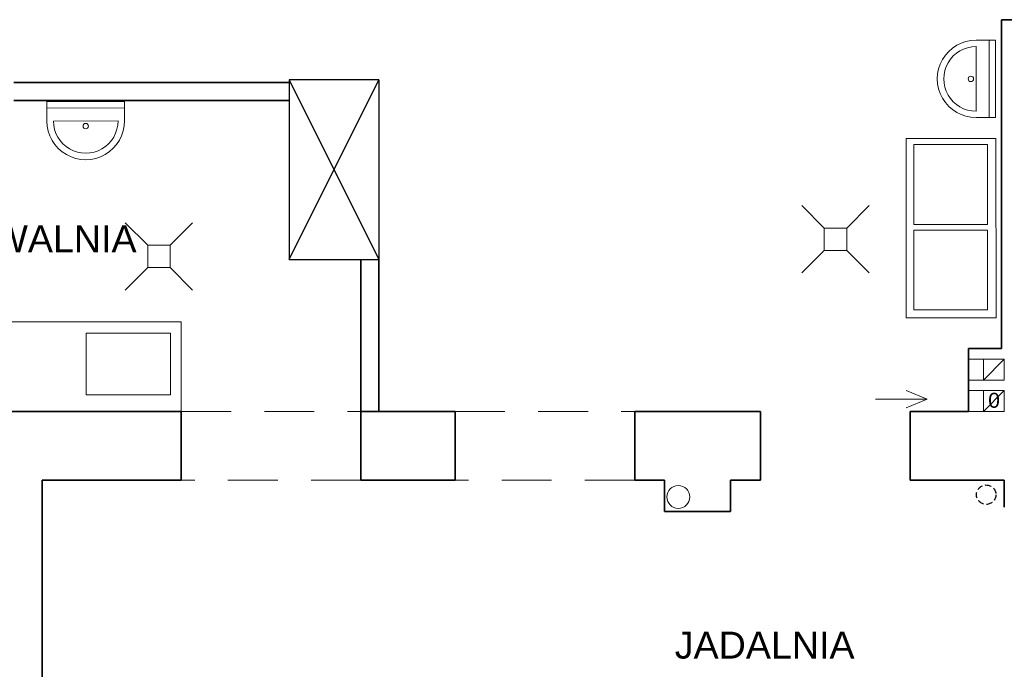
# Model space of a CAD drawing. Header units: millimetres. Extents: x -1249 to 11358, y -460 to 20182.
# Tile 26 of 37: x 4235 to 4893, y 15992 to 16426. Entities that reach past the tile are written whole.
import ezdxf
from ezdxf.enums import TextEntityAlignment as Align

# ---------------------------------------------------------------- set-up
doc = ezdxf.new("R2010")
doc.units = ezdxf.units.MM
doc.linetypes.add('DASHEDX2', pattern=[1.5, 1, -0.5])
doc.linetypes.add('DGN Style 2', pattern=[55.531736, 33.319042, -22.212694])
for name, color, linetype, lineweight in [('dzrwi', 6, 'Continuous', 0), ('inwentaryzacja', 7, 'Continuous', 35), ('kanalizacja', 34, 'Continuous', 35), ('kominy', 1, 'Continuous', 0), ('proj.wentylacja', 214, 'Continuous', 25), ('technologia', 160, 'Continuous', 35), ('WYPOSAZENIE', 4, 'Continuous', 0), ('ściana proj. - dział', 255, 'Continuous', 35)]:
    doc.layers.add(name, color=color, linetype=linetype, lineweight=lineweight)
doc.styles.add('jagoda-100', font='arial.ttf', dxfattribs={"height": 18})
doc.styles.add('Style-SWISSLT_1250', font='SWISSLT_1250.shx')

# ---------------------------------------------------------------- blocks, each defined once
blk = doc.blocks.new('*U141')
at = {"layer": 'kominy', "linetype": 'Continuous'}
for q in [(-5.78, 3.15), (0, -17.34), (5.78, 3.15)]:
    blk.add_line((0, 17.34), q, dxfattribs=at)
blk = doc.blocks.new('A$C5D6B6965')
at = {"layer": 'WYPOSAZENIE'}
for p, q in [((15, 30), (0, 45)), ((30, 30), (45, 45)), ((15, 30), (30, 30)), ((15, 15), (15, 30)), ((30, 30), (30, 15)), ((15, 15), (0, 0)), ((30, 15), (15, 15)), ((30, 15), (45, 0))]:
    blk.add_line(p, q, dxfattribs=at)

msp = doc.modelspace()

# ---------------------------------------------------------------- linework, layer by layer
for p, q in [((4415.125, 16266.074), (4475.125, 16386.074)), ((4415.125, 16386.074), (4475.125, 16266.074)), ((4475.125, 16386.074), (4475.125, 16266.074))]:
    msp.add_line(p, q)
msp.add_lwpolyline([(4475.125, 16386.074), (4415.125, 16386.074), (4415.125, 16266.074), (4475.125, 16266.074)])
at = {"layer": 'dzrwi', "linetype": 'Continuous'}
for p, q in [((4879.125, 16199.344), (4869.125, 16199.344)), ((4869.125, 16185.417), (4869.125, 16199.344)), ((4879.125, 16185.344), (4893.125, 16199.344)), ((4879.125, 16185.344), (4869.125, 16185.344)), ((4879.125, 16178.417), (4869.125, 16178.417)), ((4869.125, 16178.417), (4869.125, 16164.417)), ((4879.125, 16164.417), (4893.125, 16178.417)), ((4879.125, 16164.417), (4869.125, 16164.417))]:
    msp.add_line(p, q, dxfattribs=at)
at = {"layer": 'dzrwi', "linetype": 'DGN Style 2'}
for p, q in [((4343.125, 16164.417), (4463.125, 16164.417)), ((4526.125, 16164.417), (4646.125, 16164.417)), ((4463.125, 16118.417), (4343.125, 16118.417)), ((4646.125, 16118.417), (4526.125, 16118.417))]:
    msp.add_line(p, q, dxfattribs=at)
at = {"layer": 'dzrwi', "linetype": 'Continuous', "flags": 128}
for points in [[(4879.125, 16199.344), (4893.125, 16199.344), (4893.125, 16185.344), (4879.125, 16185.344)], [(4879.125, 16178.417), (4893.125, 16178.417), (4893.125, 16164.417), (4879.125, 16164.417)]]:
    msp.add_lwpolyline(points, close=True, dxfattribs=at)
at = {"layer": 'inwentaryzacja'}
for p, q in [((4938.125, 16426.417), (4891.348, 16426.417)), ((4891.348, 16206.417), (4891.348, 16426.417)), ((4869.125, 16206.417), (4869.125, 16164.417)), ((4869.125, 16206.417), (4891.348, 16206.417)), ((4180.125, 16164.417), (4343.125, 16164.417)), ((4343.125, 16118.417), (4343.125, 16164.417)), ((4463.125, 16118.417), (4463.125, 16164.417)), ((4463.125, 16164.417), (4526.125, 16164.417)), ((4526.125, 16118.417), (4526.125, 16164.417)), ((4646.125, 16118.417), (4646.125, 16164.417)), ((4646.125, 16164.417), (4730.125, 16164.417)), ((4730.125, 16118.417), (4730.125, 16164.417)), ((4830.125, 16164.417), (4869.125, 16164.417)), ((4830.125, 16118.417), (4830.125, 16164.417)), ((4250.125, 15980.417), (4250.125, 16118.417)), ((4250.125, 16118.417), (4343.125, 16118.417)), ((4463.125, 16118.417), (4526.125, 16118.417)), ((4646.125, 16118.417), (4666.125, 16118.417)), ((4666.125, 16118.417), (4666.125, 16097.417)), ((4710.125, 16118.417), (4710.125, 16097.417)), ((4710.125, 16118.417), (4730.125, 16118.417)), ((4830.125, 16118.417), (4893.125, 16118.417)), ((4893.125, 16118.417), (4893.125, 16100.417)), ((4710.125, 16097.417), (4666.125, 16097.417))]:
    msp.add_line(p, q, dxfattribs=at)
at = {"layer": 'kanalizacja', "linetype": 'Continuous', "lineweight": 20}
msp.add_circle((4675.248, 16107.241), 7.66, dxfattribs=at)
at = {"layer": 'proj.wentylacja', "linetype": 'DASHEDX2', "ltscale": 4}
msp.add_circle((4881.02, 16108.715), 6.5, dxfattribs=at)
at = {"layer": 'WYPOSAZENIE'}
for p, q in [((4874.257, 16412.745), (4887.238, 16412.745)), ((4882.897, 16412.745), (4887.238, 16412.745)), ((4882.897, 16360.905), (4882.897, 16412.745)), ((4887.238, 16360.905), (4887.238, 16412.745)), ((4874.257, 16365.225), (4874.257, 16408.425)), ((4305.12, 16371.734), (4253.281, 16371.593)), ((4253.292, 16367.251), (4253.281, 16371.593)), ((4253.316, 16358.611), (4253.281, 16371.593)), ((4305.132, 16367.393), (4305.12, 16371.734)), ((4305.132, 16367.393), (4253.292, 16367.251)), ((4305.132, 16367.393), (4305.156, 16358.753)), ((4300.836, 16358.741), (4257.636, 16358.623)), ((4882.897, 16360.905), (4874.257, 16360.905)), ((4882.897, 16360.905), (4887.238, 16360.905)), ((4827.585, 16346.934), (4887.56, 16346.947)), ((4827.585, 16346.934), (4827.585, 16226.934)), ((4887.585, 16226.934), (4887.56, 16346.947)), ((4827.585, 16226.934), (4887.585, 16226.934)), ((4343.125, 16224.417), (4173.125, 16224.417)), ((4343.125, 16164.417), (4343.125, 16224.417)), ((4335.837, 16216.703), (4279.487, 16216.703)), ((4279.487, 16216.703), (4279.487, 16175.48)), ((4335.837, 16175.48), (4335.837, 16216.703)), ((4279.487, 16175.48), (4335.837, 16175.48)), ((4173.125, 16164.417), (4343.125, 16164.417))]:
    msp.add_line(p, q, dxfattribs=at)
for points in [[(4881.833, 16342.919), (4832.696, 16342.919), (4832.696, 16289.502), (4881.833, 16289.502)], [(4881.833, 16285.729), (4832.696, 16285.729), (4832.696, 16232.312), (4881.833, 16232.312)]]:
    msp.add_lwpolyline(points, close=True, dxfattribs=at)
at = {"layer": 'WYPOSAZENIE', "extrusion": (0, 0, -1)}
for centre, major_axis, start_param, end_param in [((4874.257, 16386.825), (-18.328, 18.328), 3.9269908, 7.0685835), ((4874.257, 16386.825), (-15.274, 15.274), 3.9269908, 7.0685835), ((4870.781, 16386.825), (1.279, 1.279), 0.7853982, 7.0685835), ((4279.236, 16358.682), (18.328, 18.328), 0.7826689, 3.9242616), ((4279.236, 16358.682), (15.274, 15.274), 0.7826689, 3.9242616), ((4279.245, 16355.206), (1.279, 1.279), -0.7881274, 5.4950579)]:
    msp.add_ellipse(centre, major_axis=major_axis, ratio=1, start_param=start_param, end_param=end_param, dxfattribs=at)
at = {"layer": 'ściana proj. - dział'}
for p, q in [((4231.125, 16384.417), (4415.125, 16384.417)), ((4231.125, 16372.417), (4415.125, 16372.417)), ((4463.125, 16164.417), (4463.125, 16266.074)), ((4475.125, 16164.417), (4475.125, 16266.074))]:
    msp.add_line(p, q, dxfattribs=at)

# ---------------------------------------------------------------- block references
at = {"layer": 'inwentaryzacja', "linetype": 'Continuous', "rotation": 270}
msp.add_blockref('*U141', (4824.332, 16172.644), dxfattribs=at)
at = {"layer": 'technologia'}
for p in [(4757.798, 16257.04), (4305.667, 16245.574)]:
    msp.add_blockref('A$C5D6B6965', p, dxfattribs=at)

# ---------------------------------------------------------------- texts
at = {"layer": 'dzrwi', "linetype": 'Continuous', "style": 'Style-SWISSLT_1250'}
msp.add_text('0', height=10, dxfattribs=at).set_placement((4886.282, 16171.858), align=Align.MIDDLE_CENTER)
at = {"layer": 'inwentaryzacja', "linetype": 'Continuous', "lineweight": 0, "style": 'jagoda-100'}
msp.add_text('JADALNIA', height=18, rotation=359.999694, dxfattribs=at).set_placement((4672.907, 16008.113), align=Align.MIDDLE_LEFT)
at = {"layer": 'inwentaryzacja', "linetype": 'Continuous', "lineweight": 0, "insert": (4163.786, 16279.84), "char_height": 18, "attachment_point": 4, "rotation": 359.999694, "line_spacing_factor": 0.85341, "style": 'jagoda-100'}
msp.add_mtext('ZMYWALNIA', dxfattribs=at)

doc.saveas('drawing.dxf')
